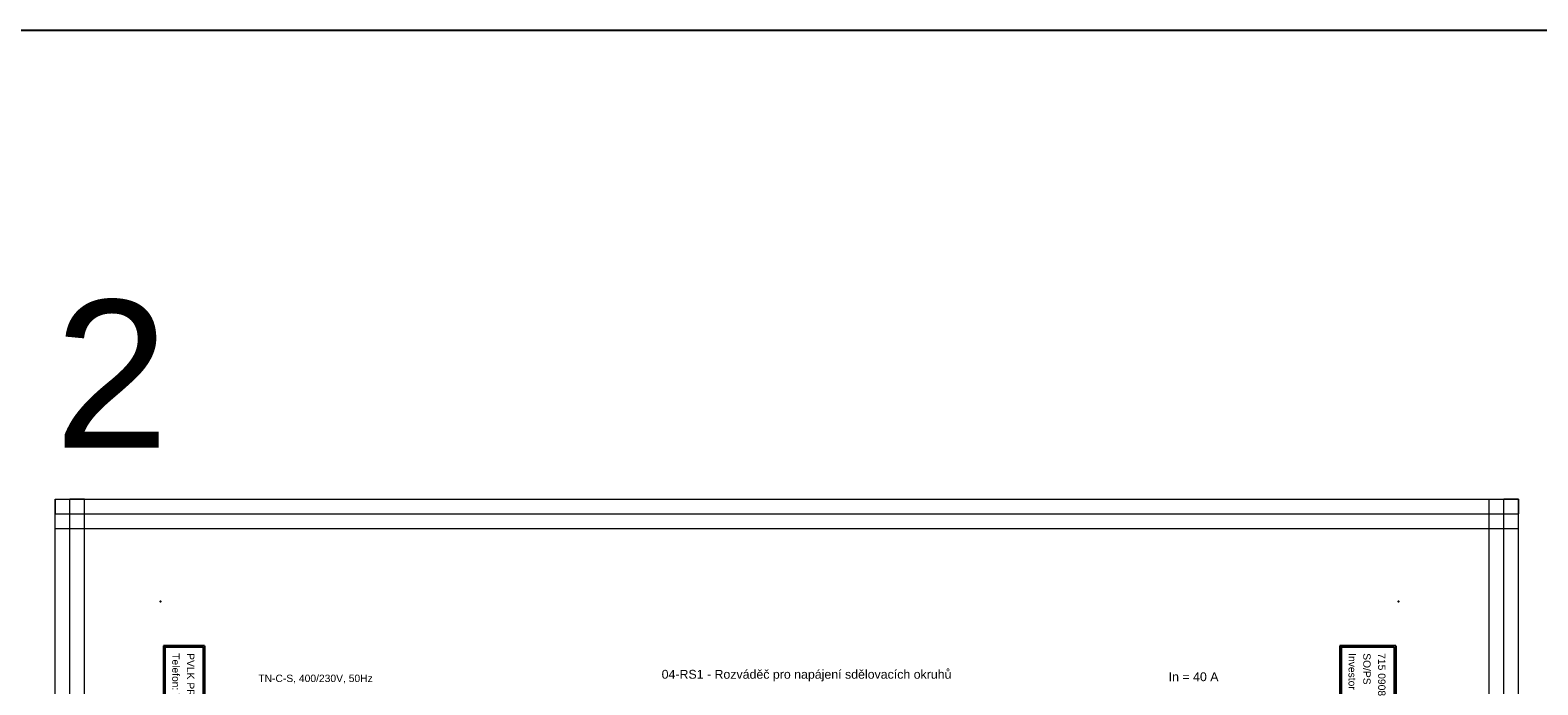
# Model space of a CAD drawing. Extents: x -1485 to 1390, y 3256 to 3973.
# Tile 9 of 15: x -192 to 319, y 3662 to 3884. Entities that reach past the tile are written whole.
import ezdxf
from ezdxf.enums import TextEntityAlignment as Align

# ---------------------------------------------------------------- set-up
doc = ezdxf.new("R2010")
doc.units = 0
doc.header["$MEASUREMENT"] = 0
for name, color, linetype in [('1-KRESBA', 7, 'Continuous'), ('__10-Popisy', 220, 'Continuous'), ('__Bílá', 7, 'Continuous'), ('__Oranžová', 30, 'Continuous'), ('__Vínová 220', 220, 'Continuous')]:
    doc.layers.add(name, color=color, linetype=linetype)
doc.styles.add('Arial', font='arial.ttf')

# ---------------------------------------------------------------- blocks, each defined once
blk = doc.blocks.new('BLK_Razítko_malé_pro_rozváděče')
at = {"layer": '__Bílá'}
for p, q in [((15, -1), (15, -20)), ((15, -1), (294, -1)), ((15.5, -1.5), (15.5, -19.5)), ((15.5, -1.5), (184.5, -1.5)), ((184.5, -1.5), (184.5, -19.5)), ((185, -1.5), (185, -19.5)), ((185, -1.5), (293.5, -1.5)), ((293.5, -19.5), (293.5, -1.5)), ((294, -20), (294, -1)), ((15, -20), (294, -20)), ((15.5, -19.5), (184.5, -19.5)), ((185, -19.5), (293.5, -19.5)), ((15, -405), (15, -419)), ((15, -405), (294, -405)), ((15.5, -405.5), (15.5, -418.5)), ((15.5, -405.5), (194.5, -405.5)), ((194.5, -405.5), (194.5, -418.5)), ((195, -405.5), (195, -418.5)), ((195, -405.5), (293.5, -405.5)), ((293.5, -405.5), (293.5, -418.5)), ((294, -405), (294, -419)), ((15, -419), (294, -419)), ((15.5, -418.5), (194.5, -418.5)), ((195, -418.5), (293.5, -418.5))]:
    blk.add_line(p, q, dxfattribs=at)
for p in [(0, 0), (300, 0), (0, -420), (300, -420)]:
    blk.add_point(p, dxfattribs=at)
at = {"layer": '__Bílá', "style": 'Arial'}
for s, height, p in [('Dokument', 2.5, (187, -7)), ('SO/PS', 2.5, (17.5, -12)), ('-', 3, (38, -7)), ('Vypracoval', 2.5, (187, -12)), ('-', 3, (210.5, -7)), ('Investor', 2.5, (17.5, -17)), ('-', 3, (38, -12)), ('Datum', 2.5, (187, -17)), ('-', 3, (210.5, -12)), ('-', 3, (38, -17)), ('-', 3, (210.5, -17)), ('PVLK PROJECT s.r.o. , Langrova 195/33,  787 01 Šumperk', 2.5, (17.5, -411)), ('Copyright © 2012 PVLK', 2.5, (197, -411)), ('Telefon: 773 836 685, mobil: 777 848 204, e-mail: %%Upavelka@pvlk.cz', 2.5, (17.5, -416)), ('Číslo dokumentu .....', 2.5, (197, -416))]:
    blk.add_text(s, height=height, dxfattribs=at).set_placement(p)
at = {"layer": '__Vínová 220', "char_height": 2.5, "attachment_point": 7, "style": 'Arial'}
for s, insert in [('715 0908', (17.5, -7)), ('Rozšíření výrobního areálu firmy PLASTKON PRODUCT, S.R.O.', (42.5, -7.75)), ('RS1 - Rozváděč pro napájení sdělovacích okruhů', (215, -7.75)), ('SO 04 - Přístavba haly (nová nástrojárna)', (42.5, -12.75)), ('Miroslav Pavelka', (215, -12.75)), ('Plastkon product, s.r.o., Hlavní 147, Mikulovice 790 84', (42.5, -17.75)), ('06/2016', (215, -17.75))]:
    blk.add_mtext(s, dxfattribs=dict(at, insert=insert))
at = {"layer": '__Vínová 220', "style": 'Arial'}
blk.add_attdef('ČÍSLO', text='', height=4, dxfattribs=at).set_placement((290, -416), align=Align.RIGHT)

msp = doc.modelspace()

# ---------------------------------------------------------------- linework, layer by layer
at = {"layer": '1-KRESBA', "color": 3}
msp.add_lwpolyline([(-826, 3883.98), (1390.23, 3883.98), (1390.23, 3255.69), (-826, 3255.69)], close=True, dxfattribs=at)
at = {"layer": '__Vínová 220', "lineweight": 0}
for p, q in [((-183.73, 3724.82), (-183.73, 3719.82)), ((-183.73, 3724.82), (312.67, 3724.82)), ((-183.73, 3358.74), (-183.73, 3724.82)), ((-183.73, 3724.82), (-178.73, 3724.82)), ((-178.73, 3358.74), (-178.73, 3724.82)), ((-173.73, 3724.82), (-178.73, 3724.82)), ((-173.73, 3358.74), (-173.73, 3724.82)), ((302.67, 3358.74), (302.67, 3724.82)), ((302.67, 3724.82), (307.67, 3724.82)), ((307.67, 3358.74), (307.67, 3724.82)), ((312.67, 3724.82), (307.67, 3724.82)), ((312.67, 3724.82), (312.67, 3719.82)), ((312.67, 3358.74), (312.67, 3724.82)), ((-183.73, 3714.82), (-183.73, 3719.82)), ((-183.73, 3719.82), (312.67, 3719.82)), ((312.67, 3714.82), (312.67, 3719.82)), ((-183.73, 3714.82), (312.67, 3714.82))]:
    msp.add_line(p, q, dxfattribs=at)

# ---------------------------------------------------------------- block references
at = {"layer": '1-KRESBA', "rotation": 270}
msp.add_blockref('BLK_Razítko_malé_pro_rozváděče', (271.98, 3690), dxfattribs=at).add_auto_attribs({'ČÍSLO': '26.2'})

# ---------------------------------------------------------------- texts
at = {"layer": '1-KRESBA', "color": 4, "linetype": 'Continuous', "style": 'Arial'}
msp.add_text('In = 40 A', height=3, dxfattribs=at).set_placement((193.98, 3663))
at = {"layer": '__10-Popisy', "style": 'Arial'}
msp.add_text('2', height=50, dxfattribs=at).set_placement((-183.99, 3742.31))
at = {"layer": '__Bílá', "insert": (22, 3662.93), "char_height": 3, "attachment_point": 7, "style": 'Arial'}
msp.add_mtext('04-RS1 - Rozváděč pro napájení sdělovacích okruhů', dxfattribs=at)
at = {"layer": '__Oranžová', "lineweight": 0, "style": 'Arial'}
msp.add_text('TN-C-S, 400/230V, 50Hz', height=2.5, dxfattribs=at).set_placement((-114.81, 3662.71))

doc.saveas('drawing.dxf')
